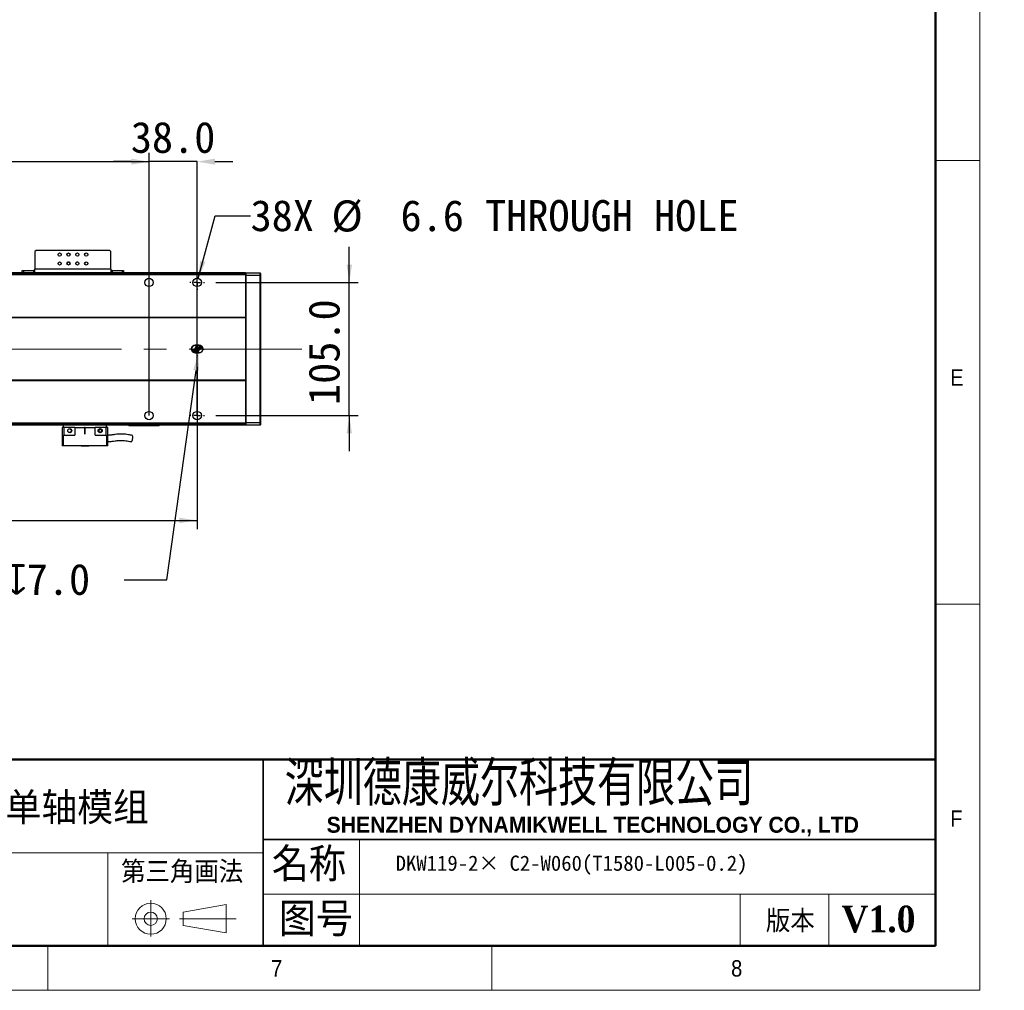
# Model space of a CAD drawing. Header units: millimetres. Extents: x 35 to 2924, y 35 to 2044.
# Tile 4 of 8: x 2148 to 2924, y 35 to 801. Entities that reach past the tile are written whole.
import ezdxf

# ---------------------------------------------------------------- set-up
doc = ezdxf.new("R2010")
doc.units = ezdxf.units.MM
doc.header["$LTSCALE"] = 7
doc.header["$PDSIZE"] = -1
doc.linetypes.add('CENTERX2', pattern=[20.32, 12.7, -2.54, 2.54, -2.54])
doc.layers.add('DIMNS', color=7, linetype='Continuous')
doc.styles.add('SLDTEXTSTYLE1', font='Gothic.ttf', dxfattribs={"width": 0.913})
doc.styles.add('SLDTEXTSTYLE2', font='timesbd.ttf', dxfattribs={"width": 0.933})
doc.styles.add('SLDTEXTSTYLE4', font='txt', dxfattribs={"bigfont": 'bigfont'})
doc.styles.add('SLDTEXTSTYLE5', font='txt', dxfattribs={"width": 0.8, "bigfont": 'bigfont'})
doc.styles.add('SLDTEXTSTYLE6', font='arialbd.ttf', dxfattribs={"width": 0.948})
doc.styles.add('SLDTEXTSTYLE7', font='timesbd.ttf', dxfattribs={"width": 0.933, "bigfont": 'bigfont'})
doc.styles.add('SLDTEXTSTYLE8', font='txt')
doc.styles.add('SLDTEXTSTYLE9', font='txt')
doc.dimstyles.new('SLDDIMSTYLE0', dxfattribs={"dimtxt": 24.5, "dimasz": 14, "dimexe": 0, "dimexo": 0.0625, "dimgap": 6.125, "dimtad": 2, "dimdec": 1, "dimrnd": 1e-09, "dimzin": 4, "dimdsep": 46, "dimtxsty": 'SLDTEXTSTYLE9', "dimsah": 1, "dimcen": 0.09, "dimadec": 0, "dimazin": 1, "dimtfac": 1, "dimtdec": 1, "dimtofl": 0, "dimtmove": 0, "dimatfit": 3, "dimfxl": 0, "dimfrac": 2, "dimtolj": 1, "dimtzin": 12, "dimarcsym": 0})
doc.dimstyles.new('SLDDIMSTYLE1', dxfattribs={"dimtxt": 24.5, "dimasz": 14, "dimexe": 0, "dimexo": 0.0625, "dimgap": 6.125, "dimtad": 2, "dimdec": 1, "dimrnd": 1e-09, "dimzin": 4, "dimdsep": 46, "dimtxsty": 'SLDTEXTSTYLE9', "dimsah": 1, "dimcen": 0.09, "dimadec": 0, "dimazin": 1, "dimtfac": 1, "dimtdec": 1, "dimtmove": 0, "dimatfit": 0, "dimfxl": 0, "dimfrac": 2, "dimtolj": 1, "dimtzin": 12, "dimarcsym": 0})
doc.dimstyles.new('SLDDIMSTYLE5', dxfattribs={"dimtxt": 24.5, "dimasz": 14, "dimexe": 0, "dimexo": 0.0625, "dimgap": 6.125, "dimtad": 0, "dimtih": 1, "dimtoh": 1, "dimdec": 1, "dimrnd": 1e-09, "dimzin": 4, "dimdsep": 46, "dimtxsty": 'SLDTEXTSTYLE9', "dimsah": 1, "dimcen": 0, "dimadec": 0, "dimazin": 1, "dimtfac": 1, "dimtdec": 1, "dimtofl": 0, "dimtmove": 0, "dimatfit": 3, "dimfxl": 0, "dimfrac": 2, "dimtolj": 1, "dimtzin": 12, "dimarcsym": 0})
doc.dimstyles.new('SLDDIMSTYLE6', dxfattribs={"dimtxt": 24.5, "dimasz": 14, "dimexe": 0, "dimexo": 0.0625, "dimgap": 6.125, "dimtad": 0, "dimtih": 1, "dimtoh": 1, "dimdec": 1, "dimrnd": 1e-09, "dimzin": 12, "dimdsep": 46, "dimtxsty": 'SLDTEXTSTYLE9', "dimsah": 1, "dimcen": 0, "dimadec": 0, "dimazin": 3, "dimtfac": 1, "dimtdec": 1, "dimtofl": 0, "dimtmove": 0, "dimatfit": 3, "dimfxl": 0, "dimfrac": 2, "dimtolj": 1, "dimtzin": 12, "dimarcsym": 0})

# ---------------------------------------------------------------- blocks, each defined once
blk = doc.blocks.new('_D_13')
at = {"layer": 'DIMNS'}
for p, q in [((291.69, 531.97), (291.69, 398.67)), ((2287.69, 526.43), (2287.69, 398.67)), ((291.69, 405.67), (2287.69, 405.67))]:
    blk.add_line(p, q, dxfattribs=at)
for points in [[(291.69, 405.67), (305.69, 403.57), (305.69, 407.77)], [(2287.69, 405.67), (2273.69, 407.77), (2273.69, 403.57)]]:
    blk.add_solid(points, dxfattribs=at)
at = {"layer": 'DIMNS', "insert": (1260.84, 437.81), "char_height": 24.5, "attachment_point": 1, "style": 'SLDTEXTSTYLE9'}
blk.add_mtext('1996.0', dxfattribs=at)
blk = doc.blocks.new('_D_14')
at = {"layer": 'DIMNS'}
for p, q in [((2407.69, 593.36), (2407.69, 621.36)), ((2302.42, 593.36), (2414.69, 593.36)), ((2407.69, 488.36), (2407.69, 593.36)), ((2302.42, 488.36), (2414.69, 488.36)), ((2407.69, 488.36), (2407.69, 460.36))]:
    blk.add_line(p, q, dxfattribs=at)
for points in [[(2407.69, 593.36), (2409.79, 607.36), (2405.59, 607.36)], [(2407.69, 488.36), (2405.59, 474.36), (2409.79, 474.36)]]:
    blk.add_solid(points, dxfattribs=at)
at = {"layer": 'DIMNS', "insert": (2375.54, 496.74), "char_height": 24.5, "attachment_point": 1, "rotation": 90, "style": 'SLDTEXTSTYLE9'}
blk.add_mtext('105.0', dxfattribs=at)
blk = doc.blocks.new('_D_16')
at = {"layer": 'Defpoints', "color": 0}
for p in [(2288.78, 537.89), (2289.19, 540.86)]:
    blk.add_point(p, dxfattribs=at)
at = {"layer": 'DIMNS', "color": 0, "lineweight": -2}
for p, q in [((2263.88, 358.75), (2286.85, 524.02)), ((2230.09, 358.75), (2263.88, 358.75))]:
    blk.add_line(p, q, dxfattribs=at)
at = {"layer": 'DIMNS', "color": 0}
blk.add_solid([(2284.54, 524.34), (2289.16, 523.7), (2288.78, 537.89)], dxfattribs=at)
at = {"layer": 'DIMNS', "color": 0, "insert": (1899.99, 371.46), "char_height": 24.5, "attachment_point": 1, "style": 'SLDTEXTSTYLE9'}
blk.add_mtext('\\A1;{\\fGDT|b0|i0|c134|p2;v\\fISOCPEUR|b0|i0|c134|p34;%%C}6.0H7 X 9.0{\\fGDT|b0|i0|c134|p2;x}7.0', dxfattribs=at)
blk = doc.blocks.new('_D_17')
at = {"layer": 'DIMNS'}
for p, q in [((2288.54, 596.55), (2301.8, 646.02)), ((2301.8, 646.02), (2329.8, 646.02))]:
    blk.add_line(p, q, dxfattribs=at)
blk.add_solid([(2288.54, 596.55), (2294.2, 609.53), (2290.14, 610.61)], dxfattribs=at)
at = {"layer": 'DIMNS', "char_height": 24.5, "attachment_point": 1, "style": 'SLDTEXTSTYLE9'}
for s, insert in [('38X ', (2329.8, 658.36)), ('%%c', (2393.57, 658.12)), (' 6.6 THROUGH HOLE', (2431.42, 658.36))]:
    blk.add_mtext(s, dxfattribs=dict(at, insert=insert))
blk = doc.blocks.new('_D_18')
at = {"layer": 'DIMNS'}
for p, q in [((329.69, 602.25), (329.69, 695.66)), ((2249.69, 602.25), (2249.69, 695.66)), ((329.69, 688.66), (2249.69, 688.66))]:
    blk.add_line(p, q, dxfattribs=at)
for points in [[(329.69, 688.66), (343.69, 686.56), (343.69, 690.76)], [(2249.69, 688.66), (2235.69, 690.76), (2235.69, 686.56)]]:
    blk.add_solid(points, dxfattribs=at)
at = {"layer": 'DIMNS', "char_height": 24.5, "attachment_point": 1, "style": 'SLDTEXTSTYLE9'}
for s, insert in [('=16×120(PITCH)', (1213.97, 720.8)), ('1920.0', (1118.21, 720.8))]:
    blk.add_mtext(s, dxfattribs=dict(at, insert=insert))
blk = doc.blocks.new('_D_21')
at = {"layer": 'Defpoints', "color": 0}
for p in [(2249.69, 688.66), (2249.69, 488.36), (2287.69, 488.36)]:
    blk.add_point(p, dxfattribs=at)
at = {"layer": 'DIMNS', "color": 0, "lineweight": -2}
for p, q in [((2235.69, 688.66), (2221.69, 688.66)), ((2249.69, 488.42), (2249.69, 688.66)), ((2287.69, 688.66), (2249.69, 688.66)), ((2287.69, 488.42), (2287.69, 688.66)), ((2301.69, 688.66), (2315.69, 688.66))]:
    blk.add_line(p, q, dxfattribs=at)
at = {"layer": 'DIMNS', "color": 0}
for points in [[(2235.69, 690.99), (2235.69, 686.33), (2249.69, 688.66)], [(2301.69, 690.99), (2301.69, 686.33), (2287.69, 688.66)]]:
    blk.add_solid(points, dxfattribs=at)
at = {"layer": 'DIMNS', "color": 0, "insert": (2268.69, 720.11), "char_height": 24.5, "attachment_point": 2, "style": 'SLDTEXTSTYLE9'}
blk.add_mtext('\\A1;38.0', dxfattribs=at)
blk = doc.blocks.new('SW_CENTERMARKSYMBOL_0')
at = {"layer": 'DIMNS', "color": 0}
for p, q in [((-5.08, 0), (-5.54, 0)), ((0, 0), (-2.54, 0)), ((0, 5.08), (0, 5.54)), ((0, 0), (0, 2.54)), ((0, 0), (0, -2.54)), ((0, 0), (2.54, 0)), ((5.08, 0), (5.54, 0)), ((0, -5.08), (0, -5.54))]:
    blk.add_line(p, q, dxfattribs=at)
blk = doc.blocks.new('SW_CENTERMARKSYMBOL_4')
at = {"layer": 'DIMNS', "color": 0}
for p, q in [((-5.08, 0), (-5.84, 0)), ((0, 0), (-2.54, 0)), ((0, 5.08), (0, 5.84)), ((0, 0), (0, 2.54)), ((0, 0), (0, -2.54)), ((0, 0), (2.54, 0)), ((5.08, 0), (5.84, 0)), ((0, -5.08), (0, -5.84))]:
    blk.add_line(p, q, dxfattribs=at)
blk = doc.blocks.new('SW_CENTERMARKSYMBOL_5')
at = {"layer": 'DIMNS', "color": 0}
for p, q in [((-5.08, 0), (-5.84, 0)), ((0, 0), (-2.54, 0)), ((0, 5.08), (0, 5.84)), ((0, 0), (0, 2.54)), ((0, 0), (0, -2.54)), ((0, 0), (2.54, 0)), ((5.08, 0), (5.84, 0)), ((0, -5.08), (0, -5.84))]:
    blk.add_line(p, q, dxfattribs=at)
blk = doc.blocks.new('SW_DOWELSYMBOL_1')
at = {"linetype": 'Continuous', "lineweight": 18}
h = blk.add_hatch(color=0, dxfattribs=at)
edge = h.paths.add_edge_path(flags=0)
edge.add_arc((0, 0), 3, 180, 270)
edge.add_line((0, -3), (0, 0))
edge.add_line((0, 0), (-3, 0))
h = blk.add_hatch(color=0, dxfattribs=at)
edge = h.paths.add_edge_path(flags=0)
edge.add_arc((0, 0), 3, 0, 90)
edge.add_line((0, 3), (0, 0))
edge.add_line((0, 0), (3, 0))
at = {"layer": 'DIMNS', "color": 0}
blk.add_circle((0, 0), 3, dxfattribs=at)
blk = doc.blocks.new('SW_DOWELSYMBOL_2')
at = {"linetype": 'Continuous', "lineweight": 18}
h = blk.add_hatch(color=0, dxfattribs=at)
edge = h.paths.add_edge_path(flags=0)
edge.add_arc((0, 0), 3, 180, 270)
edge.add_line((0, -3), (0, 0))
edge.add_line((0, 0), (-3, 0))
h = blk.add_hatch(color=0, dxfattribs=at)
edge = h.paths.add_edge_path(flags=0)
edge.add_arc((0, 0), 3, 0, 90)
edge.add_line((0, 3), (0, 0))
edge.add_line((0, 0), (3, 0))
at = {"layer": 'DIMNS', "color": 0}
blk.add_circle((0, 0), 3, dxfattribs=at)

msp = doc.modelspace()

# ---------------------------------------------------------------- linework, layer by layer
at = {"color": 7, "linetype": 'Continuous', "lineweight": 18}
for p, q in [((2905, 35), (2905, 2044)), ((2870, 2009), (2870, 70)), ((2870, 689.5), (2905, 689.5)), ((2870, 339.5), (2905, 339.5)), ((2415.65, 154), (2415.65, 70)), ((1926.29, 143.5), (2339.76, 143.5)), ((2217.1, 143.5), (2217.1, 70)), ((2339.76, 110.88), (2870, 110.88)), ((2716, 110.88), (2716, 70)), ((2786, 110.88), (2786, 70)), ((2251.06, 106.04), (2251.06, 77.44)), ((2276.67, 96.73), (2310.66, 102.61)), ((2310.66, 102.61), (2310.66, 80.22)), ((2276.67, 86.23), (2276.67, 96.73)), ((2236.5, 91.48), (2265.91, 91.48)), ((2273.64, 91.48), (2318.36, 91.48)), ((2276.67, 86.23), (2310.66, 80.22)), ((70, 70), (2870, 70)), ((861, 70), (2870, 70)), ((2170, 35), (2170, 70)), ((2520, 70), (2520, 35)), ((35, 35), (2905, 35))]:
    msp.add_line(p, q, dxfattribs=at)
at = {"color": 7, "linetype": 'Continuous', "lineweight": 50}
for p, q in [((2870, 2009), (2870, 70)), ((2870, 217), (1281, 217)), ((70, 70), (2870, 70))]:
    msp.add_line(p, q, dxfattribs=at)
at = {"color": 7, "linetype": 'Continuous', "lineweight": 25}
for p, q in [((2160.69, 618.66), (2159.69, 617.66)), ((2159.69, 617.66), (2159.69, 603.86)), ((2218.69, 618.66), (2160.69, 618.66)), ((2219.69, 617.66), (2218.69, 618.66)), ((2219.69, 603.86), (2219.69, 617.66)), ((2325.69, 600.86), (253.69, 600.86)), ((2325.69, 600.36), (253.69, 600.36)), ((2325.69, 599.36), (253.69, 599.36)), ((2149.69, 600.86), (2149.69, 602.86)), ((2149.69, 602.86), (2150.69, 602.86)), ((2150.69, 602.86), (2150.69, 600.86)), ((2150.69, 602.86), (2158.69, 602.86)), ((2158.69, 602.86), (2158.69, 600.86)), ((2159.69, 602.86), (2158.69, 602.86)), ((2159.69, 600.86), (2159.69, 603.86)), ((2219.69, 603.86), (2159.69, 603.86)), ((2219.69, 603.86), (2219.69, 600.86)), ((2220.69, 602.86), (2219.69, 602.86)), ((2220.69, 602.86), (2220.69, 600.86)), ((2220.69, 602.86), (2228.69, 602.86)), ((2228.69, 600.86), (2228.69, 602.86)), ((2228.69, 602.86), (2229.69, 602.86)), ((2229.69, 602.86), (2229.69, 600.86)), ((2325.69, 600.56), (2325.99, 600.86)), ((2325.69, 600.86), (2325.69, 600.56)), ((2325.69, 600.36), (2325.69, 600.56)), ((2325.69, 600.36), (2325.69, 599.36)), ((2325.69, 599.36), (2325.69, 565.86)), ((2325.69, 598.73), (2325.99, 598.86)), ((2325.99, 600.86), (2325.99, 598.86)), ((2325.99, 600.86), (2337.39, 600.86)), ((2325.99, 598.86), (2325.99, 482.86)), ((2337.39, 598.86), (2325.99, 598.86)), ((2337.39, 598.86), (2337.39, 600.86)), ((2337.69, 600.56), (2337.39, 600.86)), ((2337.39, 482.86), (2337.39, 598.86)), ((2337.69, 598.73), (2337.39, 598.86)), ((2337.69, 600.56), (2337.69, 598.73)), ((2337.69, 598.73), (2337.69, 482.98)), ((2325.69, 565.86), (253.69, 565.86)), ((2325.69, 565.36), (253.69, 565.36)), ((2325.69, 565.86), (2325.69, 565.36)), ((2325.69, 565.36), (2325.69, 516.36)), ((2289.19, 543.86), (2286.19, 543.86)), ((2286.19, 537.86), (2289.19, 537.86)), ((2325.69, 516.36), (253.69, 516.36)), ((2325.69, 515.86), (253.69, 515.86)), ((2325.69, 516.36), (2325.69, 515.86)), ((2325.69, 515.86), (2325.69, 482.36)), ((2325.69, 482.36), (253.69, 482.36)), ((2325.69, 482.98), (2325.99, 482.86)), ((2325.69, 482.36), (2325.69, 481.36)), ((2325.99, 482.86), (2325.99, 480.86)), ((2325.99, 482.86), (2337.39, 482.86)), ((2337.69, 482.98), (2337.39, 482.86)), ((2337.39, 480.86), (2337.39, 482.86)), ((2337.69, 482.98), (2337.69, 481.16)), ((2325.69, 481.36), (253.69, 481.36)), ((2325.69, 480.86), (253.69, 480.86)), ((2181.19, 478.96), (2181.19, 464.56)), ((2182.39, 478.96), (2181.19, 478.96)), ((2182.19, 478.96), (2182.19, 480.86)), ((2182.39, 478.96), (2182.39, 472.96)), ((2191.19, 478.96), (2182.39, 478.96)), ((2191.19, 478.96), (2191.19, 472.96)), ((2191.19, 478.96), (2198.94, 478.96)), ((2199.44, 478.96), (2198.94, 478.96)), ((2198.94, 478.96), (2198.94, 474.21)), ((2199.44, 478.96), (2207.19, 478.96)), ((2199.44, 474.21), (2199.44, 478.96)), ((2207.19, 472.96), (2207.19, 478.96)), ((2215.99, 478.96), (2207.19, 478.96)), ((2210.57, 477.41), (2210.74, 477.51)), ((2210.57, 477.41), (2210.74, 477.51)), ((2212.2, 477.01), (2212.33, 476.61)), ((2215.99, 472.96), (2215.99, 478.96)), ((2217.19, 478.96), (2215.99, 478.96)), ((2216.19, 478.96), (2216.19, 480.86)), ((2217.19, 464.56), (2217.19, 478.96)), ((2233.69, 480.66), (2233.69, 480.86)), ((2233.69, 480.66), (2233.99, 480.36)), ((2233.69, 480.66), (2234.69, 480.66)), ((2234.81, 480.36), (2233.99, 480.36)), ((2234.69, 480.86), (2234.69, 480.66)), ((2234.81, 480.36), (2234.69, 480.66)), ((2234.69, 480.66), (2256.69, 480.66)), ((2256.57, 480.36), (2234.81, 480.36)), ((2256.57, 480.36), (2256.69, 480.66)), ((2257.39, 480.36), (2256.57, 480.36)), ((2256.69, 480.66), (2256.69, 480.86)), ((2256.69, 480.66), (2257.69, 480.66)), ((2257.39, 480.36), (2257.69, 480.66)), ((2257.69, 480.86), (2257.69, 480.66)), ((2325.69, 481.16), (2325.69, 481.36)), ((2325.69, 481.16), (2325.99, 480.86)), ((2325.69, 481.16), (2325.69, 480.86)), ((2337.39, 480.86), (2325.99, 480.86)), ((2337.69, 481.16), (2337.39, 480.86)), ((2182.39, 472.96), (2182.19, 472.96)), ((2182.19, 464.56), (2182.19, 472.96)), ((2182.39, 472.96), (2191.19, 472.96)), ((2207.19, 472.96), (2215.99, 472.96)), ((2216.19, 472.96), (2215.99, 472.96)), ((2216.19, 472.96), (2216.19, 464.56)), ((2182.19, 464.56), (2181.19, 464.56)), ((2216.19, 464.56), (2182.19, 464.56)), ((2196.19, 464.56), (2196.19, 464.36)), ((2196.88, 464.36), (2196.19, 464.36)), ((2202.19, 464.36), (2196.88, 464.36)), ((2202.19, 464.36), (2202.19, 464.56)), ((2217.19, 464.56), (2216.19, 464.56))]:
    msp.add_line(p, q, dxfattribs=at)
at = {"color": 8, "linetype": 'Continuous', "lineweight": 25}
for p, q in [((2186.94, 609.36), (2185.44, 609.36)), ((2193.94, 609.36), (2192.44, 609.36))]:
    msp.add_line(p, q, dxfattribs=at)
at = {"color": 7, "linetype": 'Continuous', "lineweight": 35}
for p, q in [((2339.76, 217), (2339.76, 70)), ((2339.76, 154), (2870, 154))]:
    msp.add_line(p, q, dxfattribs=at)
at = {"color": 7, "linetype": 'Continuous', "lineweight": 25}
for centre, radius in [((2179.19, 615.36), 1.25), ((2186.19, 615.36), 1.25), ((2193.19, 615.36), 1.25), ((2200.19, 615.36), 1.25), ((2179.19, 608.36), 1.25), ((2186.19, 608.36), 1.25), ((2193.19, 608.36), 1.25), ((2200.19, 608.36), 1.25), ((2249.69, 593.36), 3.3), ((2287.69, 593.36), 3.3), ((2249.69, 488.36), 3.3), ((2287.69, 488.36), 3.3), ((2187.19, 476.46), 1.6), ((2211.19, 476.46), 1.6)]:
    msp.add_circle(centre, radius, dxfattribs=at)
at = {"color": 7, "linetype": 'Continuous', "lineweight": 18}
for radius in [12.25, 5.25]:
    msp.add_circle((2251.06, 91.48), radius, dxfattribs=at)
at = {"color": 7, "linetype": 'Continuous', "lineweight": 25}
for centre, radius, start, end in [((2286.19, 540.86), 3, 90, 270), ((2289.19, 540.86), 3, 270, 90), ((2199.19, 474.21), 0.25, 180, 0)]:
    msp.add_arc(centre, radius, start, end, dxfattribs=at)
for points, knots in [([(2188.33, 476.61), (2188.35, 476.48), (2188.39, 476.22), (2188.28, 475.83), (2188.06, 475.48), (2187.72, 475.22), (2187.31, 475.07), (2186.85, 475.06), (2186.41, 475.19), (2186.18, 475.37), (2186.07, 475.46)], [0, 0, 0, 0, 0.11474, 0.230593, 0.350941, 0.47584, 0.605475, 0.739405, 0.877541, 1, 1, 1, 1]), ([(2187.17, 477.76), (2187.31, 477.73), (2187.6, 477.68), (2187.95, 477.42), (2188.13, 477.18), (2188.19, 477.03), (2188.2, 477.01)], [0, 0, 0, 0, 0.322307, 0.643193, 0.951832, 1, 1, 1, 1]), ([(2211.19, 477.61), (2211.07, 477.6), (2210.84, 477.58), (2210.53, 477.42), (2210.27, 477.18), (2210.1, 476.87), (2210.02, 476.53), (2210.06, 476.18), (2210.19, 475.85), (2210.42, 475.58), (2210.72, 475.39), (2211.06, 475.3), (2211.41, 475.31), (2211.74, 475.43), (2212.02, 475.64), (2212.23, 475.92), (2212.35, 476.26), (2212.34, 476.49), (2212.33, 476.61)], [0, 0, 0, 0, 0.0624929, 0.1249886, 0.1874924, 0.2499906, 0.31249, 0.3749892, 0.4374905, 0.4999863, 0.5624884, 0.624985, 0.6874918, 0.7500068, 0.8124963, 0.8749944, 0.9374978, 1, 1, 1, 1]), ([(2212.33, 476.61), (2212.35, 476.48), (2212.39, 476.22), (2212.28, 475.83), (2212.06, 475.48), (2211.72, 475.22), (2211.31, 475.07), (2210.85, 475.06), (2210.41, 475.19), (2210.18, 475.37), (2210.07, 475.46)], [0, 0, 0, 0, 0.114735, 0.230587, 0.350915, 0.475813, 0.605446, 0.739375, 0.877543, 1, 1, 1, 1]), ([(2211.17, 477.76), (2211.31, 477.73), (2211.6, 477.68), (2211.95, 477.42), (2212.13, 477.18), (2212.19, 477.03), (2212.2, 477.01)], [0, 0, 0, 0, 0.322283, 0.643219, 0.951836, 1, 1, 1, 1]), ([(2236.5, 472.75), (2235.53, 472.91), (2233.72, 473.19), (2231.25, 473.58), (2229.19, 473.75), (2227.34, 473.79), (2225.31, 473.71), (2223.48, 473.5), (2221.97, 473.28), (2220.96, 473.13), (2219.91, 472.98), (2218.85, 472.86), (2217.93, 472.78), (2217.38, 472.82), (2217.19, 472.83)], [0, 0, 0, 0, 0.155776, 0.290783, 0.39677, 0.474988, 0.573589, 0.704745, 0.754692, 0.80709, 0.86121, 0.915955, 0.970407, 1, 1, 1, 1]), ([(2217.19, 467.84), (2217.43, 467.83), (2218.14, 467.81), (2219.29, 467.9), (2220.97, 468.09), (2222.67, 468.36), (2224.35, 468.59), (2225.79, 468.73), (2227.48, 468.82), (2229.39, 468.76), (2231.43, 468.53), (2233.54, 468.17), (2235.09, 467.94), (2235.93, 467.81)], [0, 0, 0, 0, 0.03687, 0.11254, 0.178519, 0.302806, 0.384272, 0.444532, 0.53029, 0.647342, 0.744748, 0.860354, 1, 1, 1, 1]), ([(2235.94, 467.85), (2235.97, 467.84), (2236.07, 467.8), (2236.26, 468.07), (2236.48, 468.56), (2236.67, 469.26), (2236.81, 470.07), (2236.88, 470.91), (2236.89, 471.69), (2236.81, 472.3), (2236.68, 472.69), (2236.56, 472.72), (2236.5, 472.73)], [0, 0, 0, 0, 0.057407, 0.163025, 0.266466, 0.369977, 0.474788, 0.581584, 0.690231, 0.799774, 0.908817, 1, 1, 1, 1])]:
    msp.add_open_spline(points, degree=3, knots=knots, dxfattribs=at)
at = {"layer": 'DIMNS', "linetype": 'CENTERX2', "lineweight": 18}
msp.add_line((2370.14, 540.86), (209.24, 540.86), dxfattribs=at)

# ---------------------------------------------------------------- block references
at = {"layer": 'DIMNS'}
for name, p in [('SW_CENTERMARKSYMBOL_4', (2287.69, 593.36)), ('SW_CENTERMARKSYMBOL_0', (2287.69, 540.86)), ('SW_DOWELSYMBOL_1', (2286.19, 540.86)), ('SW_DOWELSYMBOL_2', (2289.19, 540.86)), ('SW_CENTERMARKSYMBOL_5', (2287.69, 488.36))]:
    msp.add_blockref(name, p, dxfattribs=at)

# ---------------------------------------------------------------- texts
at = {"color": 7, "linetype": 'Continuous', "lineweight": 0}
for s, insert, char_height, attachment_point, style in [('E', (2881.67, 524.92), 12.96, 1, 'SLDTEXTSTYLE1'), ('深圳德康威尔科技有限公司', (2356.71, 215.63), 35, 1, 'SLDTEXTSTYLE5'), ('{\\fSimSun|b1|i0|c134|p2;单轴模组}', (2136.51, 190.67), 22.225, 1, 'SLDTEXTSTYLE7'), ('SHENZHEN DYNAMIKWELL TECHNOLOGY CO., LTD', (2389.8, 171.89), 12.6, 1, 'SLDTEXTSTYLE6'), ('F', (2881.67, 176.95), 12.96, 1, 'SLDTEXTSTYLE1'), ('名称', (2346.56, 147.46), 26.6, 1, 'SLDTEXTSTYLE4'), ('图号', (2352.02, 104.28), 26.6, 1, 'SLDTEXTSTYLE4'), ('V1.0', (2825.07, 101.8), 21, 2, 'SLDTEXTSTYLE2'), ('版本', (2736.3, 98.31), 17.5, 1, 'SLDTEXTSTYLE4'), ('7', (2346.02, 58.78), 12.96, 1, 'SLDTEXTSTYLE1'), ('8', (2708.84, 58.78), 12.96, 1, 'SLDTEXTSTYLE1')]:
    msp.add_mtext(s, dxfattribs=dict(at, insert=insert, char_height=char_height, attachment_point=attachment_point, style=style))
at = {"layer": 'DIMNS', "insert": (2444.24, 141.28), "char_height": 12, "attachment_point": 1, "style": 'SLDTEXTSTYLE8'}
msp.add_mtext('DKW119-2{\\fSimSun|b0|i0|c134|p2;× }C2-W060(T1580-L005-0.2)', dxfattribs=at)
at = {"layer": 'DIMNS', "color": 7, "insert": (2227.7, 137.1), "char_height": 17.5, "attachment_point": 1, "style": 'SLDTEXTSTYLE4'}
msp.add_mtext('第三角画法', dxfattribs=at)

# ---------------------------------------------------------------- dimensions: what is measured, and where the dimension line sits
at = {"layer": 'DIMNS'}
dim = msp.add_linear_dim(base=(2249.69, 688.66), p1=(329.69, 593.36), p2=(2249.69, 593.36), text='<>=16×120(PITCH)', dimstyle='SLDDIMSTYLE0', dxfattribs=at)
dim.commit()
dim.dimension.update_dxf_attribs({"geometry": '_D_18', "text_midpoint": (1286.87, 688.66), "dimtype": 160})
for base, p1, p2, dimstyle, picture, middle in [((2249.69, 688.66), (2287.69, 488.36), (2249.69, 488.36), 'SLDDIMSTYLE1', '_D_21', (2268.69, 688.66)), ((2287.69, 405.67), (291.69, 540.86), (2287.69, 535.32), 'SLDDIMSTYLE0', '_D_13', (1308.72, 405.67))]:
    dim = msp.add_linear_dim(base=base, p1=p1, p2=p2, dimstyle=dimstyle, dxfattribs=at)
    dim.commit()
    dim.dimension.update_dxf_attribs({"geometry": picture, "text_midpoint": middle, "dimtype": 160})
dim = msp.add_diameter_dim_2p(p1=(2286.84, 590.17), p2=(2288.54, 596.55), text='38X <> THROUGH HOLE\\P', dimstyle='SLDDIMSTYLE6', dxfattribs=at)
dim.commit()
dim.dimension.update_dxf_attribs({"geometry": '_D_17', "text_midpoint": (2531.97, 646.02), "dimtype": 163})
dim = msp.add_linear_dim(base=(2407.69, 593.36), p1=(2293.53, 488.36), p2=(2293.53, 593.36), angle=90, dimstyle='SLDDIMSTYLE1', dxfattribs=at)
dim.commit()
dim.dimension.update_dxf_attribs({"geometry": '_D_14', "text_midpoint": (2407.69, 535.77), "dimtype": 160})
dim = msp.add_radius_dim(center=(2289.19, 540.86), mpoint=(2288.78, 537.89), text='{\\fGDT|b0|i0|c134|p2;v\\fISOCPEUR|b0|i0|c134|p34;%%C}6.0H7 X 9.0{\\fGDT|b0|i0|c134|p2;x}7.0', dimstyle='SLDDIMSTYLE5', override={"dimpost": '<>'}, dxfattribs=at)
dim.commit()
dim.dimension.update_dxf_attribs({"geometry": '_D_16', "text_midpoint": (2061.98, 358.75), "dimtype": 164})

doc.saveas('drawing.dxf')
